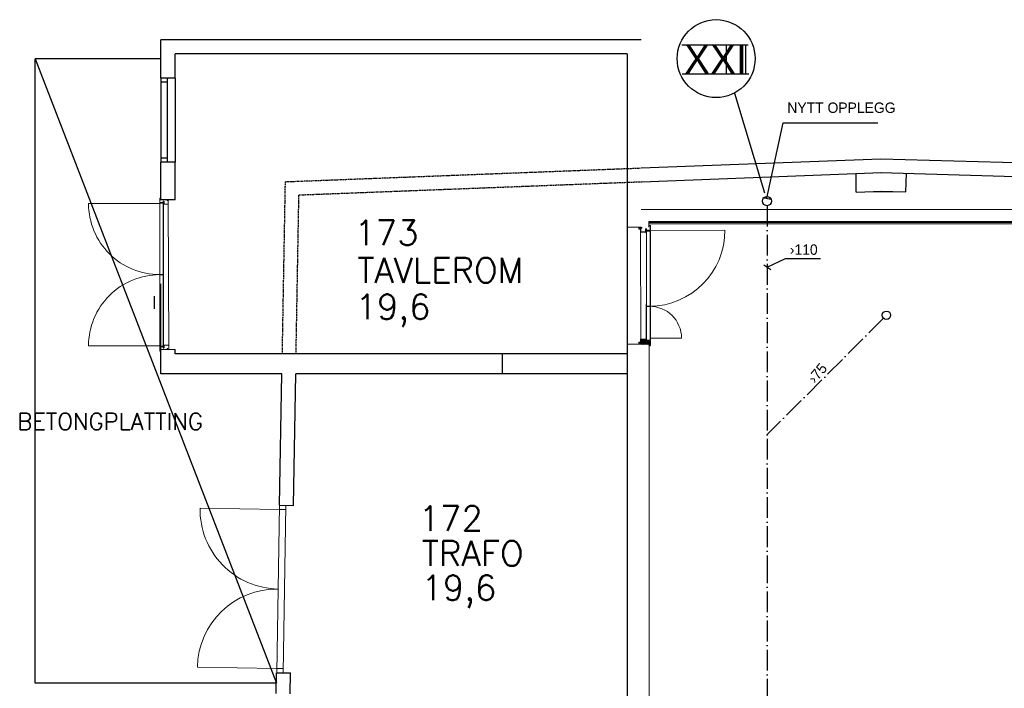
# Model space of a CAD drawing. Header units: millimetres. Extents: x 0 to 84060, y 0 to 52805.
# Tile 6 of 60: x 1987 to 13813, y 44777 to 52805. Entities that reach past the tile are written whole.
import ezdxf

# ---------------------------------------------------------------- set-up
doc = ezdxf.new("R2010")
doc.units = ezdxf.units.MM
doc.header["$LTSCALE"] = 50
doc.header["$MEASUREMENT"] = 0
for name, pattern in [('20601A200D001$0$DASHED2', [0.375, 0.25, -0.125]), ('CENTRUMLINJE', [27, 20, -3, 1, -3]), ('V-SPV', [7, 5, -1, 0, -1])]:
    doc.linetypes.add(name, pattern=pattern)
doc.layers.get('0').update_dxf_attribs({"linetype": 'CONTINUOUS'})
for name, color, linetype in [('20601A200D001$0$00-HEL1', 251, 'CONTINUOUS'), ('20601A200D001$0$243-Dører', 7, 'CONTINUOUS'), ('20601A200D001$0$832-Romtekst', 7, 'CONTINUOUS'), ('20601A200D001$0$A12-HEL1', 251, 'CONTINUOUS'), ('20601A200D001$0$A12-HEL2', 251, 'CONTINUOUS'), ('20601A200D001$0$A12-HEL4', 251, 'CONTINUOUS'), ('20601A200D001$0$A12-SKR1', 251, 'CONTINUOUS'), ('20601A200D001$0$A12-STI1', 251, '20601A200D001$0$DASHED2'), ('V090-', 2, 'CONTINUOUS'), ('V091', 1, 'CONTINUOUS'), ('V091-', 1, 'CONTINUOUS'), ('xref', 7, 'CENTRUMLINJE')]:
    doc.layers.add(name, color=color, linetype=linetype)
for name, color, linetype, lineweight in [('20601A200D001$0$A2-VEGG-fill', 253, 'CONTINUOUS', 18), ('20601A200D001$0$A24', 251, 'CONTINUOUS', 18), ('20601A200D001$0$A862', 7, 'CONTINUOUS', 18)]:
    doc.layers.add(name, color=color, linetype=linetype, lineweight=lineweight)
doc.styles.add('20601A200D001$0$STANDARD', font='ROMANS.SHX')
doc.styles.add('FISO', font='fiso')

# ---------------------------------------------------------------- blocks, each defined once
blk = doc.blocks.new('VUN')
at = {"color": 0}
blk.add_circle((0, 0), 0.5, dxfattribs=at)
blk = doc.blocks.new('*X161')
at = {"color": 0}
blk.add_line((13257, 52114), (13257, 52114), dxfattribs=at)
blk = doc.blocks.new('20601A200D001')
at = {"layer": '20601A200D001$0$A12-HEL2'}
h = blk.add_hatch(dxfattribs=at)
h.set_pattern_fill('NET', color=256, scale=50, angle=23.6076, style=0)
h.set_pattern_definition([(336.390305, (-28466.934, 47208.694), (-2.50315054, -5.72684358), []), (246.390305, (-28466.934, 47208.694), (-5.72684358, 2.50315054), [])])
h.paths.add_polyline_path([(107495.63756, 48934.53724, 1.0000003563), (107506.63756, 48934.53703), (107506.67886, 48945.75471, -0.3569459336), (107508.64512, 48947.35132), (107538.1262, 48947.24279), (107538.12551, 48909.51032), (107452.35378, 48909.51188), (107452.35401, 48922.33717), (107438.51605, 48922.38812, -0.4142135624), (107436.52342, 48924.39547), (107436.67518, 48965.6164, -0.4142135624), (107438.68253, 48967.60903), (107493.68216, 48967.40655, -0.4142135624), (107495.67478, 48965.3992), (107495.63796, 48955.39926)])
h.paths.add_polyline_path([(107550.4167, 48895.19719, -0.4142135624), (107548.40935, 48893.20457), (107538.12521, 48893.24243), (107538.12551, 48909.51032), (107538.1262, 48947.24279), (107548.60815, 48947.2042, -0.4142135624), (107550.60078, 48945.19685)])
at = {"layer": '20601A200D001$0$A2-VEGG-fill'}
blk.add_hatch(color=256, dxfattribs=at).paths.add_polyline_path([(112297.13836, 50370.31516), (126018.98855, 50370.31516), (126015.07826, 50380.31516), (107535.8846, 50380.31516), (107535.8846, 50370.31516), (111789.65812, 50370.31516)], flags=0)
at = {"layer": '20601A200D001$0$00-HEL1'}
for p, q in [((101673.15156, 52333.57851), (100163.82277, 52333.57851)), ((100163.82277, 44839.19927), (100163.82277, 52333.57851)), ((100163.82277, 52333.57851), (103061.78257, 44839.19927)), ((103061.78257, 44839.19927), (100163.82277, 44839.19927))]:
    blk.add_line(p, q, dxfattribs=at)
at = {"layer": '20601A200D001$0$243-Dører', "linetype": 'Continuous', "lineweight": 0, "ltscale": 1000}
for points in [[(101659.32031, 50657.02734), (101659.16406, 50612.02734)], [(101662.02344, 50657.01562), (101661.85938, 50612.01562)], [(101673.08594, 50658.77734), (101663.82812, 50658.80859)], [(101673.08594, 50661.47656), (101663.83594, 50661.50781)], [(101821.14062, 50644.12891), (101668.14844, 50643.55859)], [(101701.42969, 50621.61328), (101701.39062, 50611.51562)], [(101704.125, 50611.87891), (101704.125, 50621.61328)], [(101708.625, 50602.84766), (101708.625, 50621.61328)], [(101711.32812, 50602.83984), (101711.32812, 50621.61328)], [(101750.28125, 50632.59766), (101750.28125, 50644.14062)], [(101750.28125, 50632.59766), (101762.73438, 50632.55078)], [(101750.28906, 50635.29688), (101762.74219, 50635.25391)], [(101767.3125, 48857.06641), (101762.64844, 50643.91406)], [(101659.1875, 50598.05859), (100804.89062, 50598.05859)], [(101659.10938, 50598.52734), (101659.03906, 50577.39062)], [(101659.09375, 49748.23438), (101659.04688, 50580.52734)], [(101660.46094, 50598.51953), (101660.38281, 50577.38672)], [(101660.4375, 49748.25391), (101660.39844, 50580.53125)], [(101699.59375, 50602.87891), (101663.625, 50603.00781)], [(101699.59375, 50601.53125), (101663.625, 50601.66016)], [(101672.64844, 50607.47656), (101663.64844, 50607.50781)], [(101672.65625, 50610.17578), (101663.65625, 50610.21094)], [(101699.60938, 50607.37891), (101672.64844, 50607.47656)], [(101699.60938, 50607.37891), (101672.64844, 50607.47656)], [(101699.625, 50610.08203), (101672.65625, 50610.17578)], [(101702.72656, 50598.36719), (101702.72656, 49747.21875)], [(101704.07812, 50598.36328), (101704.07812, 49747.05859)], [(101708.625, 50602.84766), (101708.59375, 50593.84766)], [(101711.32812, 50602.83984), (101711.29688, 50593.83984)], [(101762.57812, 50589.15234), (101713.07812, 50589.33203)], [(101762.58594, 50591.85547), (101713.08594, 50592.03125)], [(107273.14844, 50314.87109), (107443.14844, 50314.87109)], [(107273.14844, 50314.87109), (107443.14844, 50314.87109)], [(107273.14844, 50314.87109), (107443.14844, 50314.87109)], [(107273.14844, 50314.87109), (107443.14844, 50314.87109)], [(107414.72656, 50296.30078), (107414.67969, 50308.99219)], [(107417.72656, 50296.3125), (107417.67969, 50309.00391)], [(107433.5, 50314.0625), (107419.65625, 50314.01172)], [(107433.50781, 50311.0625), (107419.67188, 50311.01172)], [(107433.57031, 50294.37109), (107419.73438, 50294.32031)], [(107433.57812, 50291.37109), (107419.74219, 50291.32031)], [(107433.50781, 50311.0625), (107433.5, 50314.0625)], [(107433.54688, 50299.97656), (107438.61719, 48909.76562)], [(107433.54688, 50299.97656), (107433.69531, 50258.75781)], [(107433.57812, 50291.37109), (107433.57031, 50294.37109)], [(107436.54688, 50299.98828), (107436.69531, 50258.76953)], [(107452.36719, 50305.04688), (107438.53125, 50304.99609)], [(107452.38281, 50302.04688), (107438.53906, 50301.99609)], [(107452.38281, 50302.04688), (107452.38281, 50314.87109)], [(107495.66406, 50268.98438), (107495.66406, 50289.84375)], [(107495.66406, 50268.98438), (107495.69531, 50258.98438)], [(107498.66406, 50268.99219), (107498.66406, 50289.84375)], [(107498.66406, 50268.99219), (107498.69531, 50258.99219)], [(107503.66406, 50279.03125), (107503.66406, 50289.84375)], [(107506.66406, 50289.84375), (107506.70312, 50278.62891)], [(107508.67188, 50277.03125), (107538.63281, 50277.14062)], [(107508.67969, 50274.03125), (107538.64062, 50274.14062)], [(107508.67969, 50274.03125), (107538.64062, 50274.14062)], [(107508.69531, 50269.03125), (107548.66406, 50269.17578)], [(107508.70312, 50267.53125), (107548.66406, 50267.67578)], [(107538.14844, 50334.13672), (107548.42188, 50334.17578)], [(107538.14844, 50331.13672), (107548.4375, 50331.17578)], [(107538.63281, 50277.14062), (107548.63281, 50277.17578)], [(107538.64062, 50274.14062), (108448.64062, 50277.45703)], [(107538.64062, 50274.14062), (107548.64062, 50274.17578)], [(107550.44531, 50329.18359), (107550.625, 50279.18359)], [(107553.44531, 50329.19531), (107553.625, 50279.19531)], [(107438.70312, 50256.77344), (107493.70312, 50256.97656)], [(107438.71875, 50253.77344), (107493.71875, 50253.97656)], [(107503.71875, 50264.01172), (107503.80469, 50240.52734)], [(107505.21875, 50264.01953), (107505.30469, 50240.53516)], [(107505.22656, 49368.1875), (107505.30469, 50240.53906)], [(107552.17969, 50264.1875), (107552.21094, 49368.89844)], [(107553.67969, 50264.19531), (107553.71094, 49368.83594)], [(101659.1875, 48889.26172), (101659.09375, 49739.14062)], [(101660.53906, 48889.26562), (101660.4375, 49739.08984)], [(101699.67188, 49743.54297), (101663.70312, 49743.67969)], [(101699.67188, 49743.54297), (101663.70312, 49743.67969)], [(101699.66406, 49742.19531), (101663.70312, 49742.32812)], [(101699.67969, 49744.89453), (101663.71094, 49745.02734)], [(101702.72656, 49739.73047), (101702.72656, 48910.55469)], [(101702.80469, 49739.03125), (101702.72656, 49673.83984)], [(101704, 49674.54297), (101704, 48889.42578)], [(101704.15625, 49739.02734), (101704.07812, 49673.83203)], [(107503.60156, 49358.96875), (107503.51562, 49335.48438)], [(107503.64062, 49368.96875), (107503.73438, 49392.45312)], [(107503.69531, 48960.37109), (107503.72656, 49360.04688)], [(107505.10156, 49358.96484), (107505.01562, 49335.48047)], [(107505.14062, 49368.96484), (107505.23438, 49392.44922)], [(107505.19531, 48960.36328), (107505.22656, 49359.86719)], [(107508.61719, 49362.44922), (107548.57812, 49362.29688)], [(107508.625, 49363.94922), (107548.58594, 49363.79688)], [(107508.625, 49363.94922), (107548.58594, 49363.79688)], [(107508.63281, 49365.44922), (107548.59375, 49365.29688)], [(107541.96094, 49364.49219), (107616.96094, 49364.76562)], [(107541.96094, 49364.49219), (107616.96094, 49364.76562)], [(107552.21875, 49358.71484), (107552.22656, 48980.17969)], [(107553.71875, 49358.73438), (107553.72656, 48980.1875)], [(107433.52344, 48924.40625), (107433.67188, 48965.62891)], [(107436.52344, 48924.39453), (107436.67188, 48965.61719)], [(107438.67969, 48967.60938), (107493.67969, 48967.40625)], [(107438.69531, 48970.60938), (107493.69531, 48970.40625)], [(107495.64062, 48955.39844), (107495.67188, 48965.39844)], [(107498.64062, 48955.38672), (107498.67188, 48965.38672)], [(107552.15625, 48960.19141), (107552.24219, 48983.67578)], [(107927.35938, 48981.54688), (107552.22656, 48980.17969)], [(107553.65625, 48960.1875), (107553.74219, 48983.66797)], [(101659.1875, 48889.26172), (100804.89062, 48889.26172)], [(101659.40625, 48830.76172), (101659.24219, 48875.76172)], [(101662.10938, 48830.77344), (101661.94531, 48875.77344)], [(101699.67188, 48886.26172), (101663.70312, 48886.12891)], [(101699.67188, 48884.91406), (101663.71094, 48884.77734)], [(101672.72656, 48880.3125), (101663.72656, 48880.27734)], [(101672.73438, 48877.61328), (101663.73438, 48877.57812)], [(101699.69531, 48880.41406), (101672.72656, 48880.3125)], [(101699.69531, 48880.41406), (101672.72656, 48880.3125)], [(101699.70312, 48877.71484), (101672.73438, 48877.61328)], [(101701.50781, 48866.17969), (101701.46875, 48876.27734)], [(101702.80469, 48889.42578), (101702.72656, 48910.55859)], [(101704.15625, 48889.42969), (101704.07812, 48910.56641)], [(101704.21094, 48875.91406), (101704.21094, 48866.17969)], [(101708.71094, 48884.94531), (101708.67188, 48893.94531)], [(101708.71094, 48884.94531), (101708.71094, 48866.17969)], [(101711.40625, 48884.95703), (101711.375, 48893.95703)], [(101711.40625, 48884.95703), (101711.40625, 48866.17969)], [(101762.65625, 48898.64844), (101713.15625, 48898.46484)], [(101762.66406, 48895.94922), (101713.16406, 48895.76172)], [(101750.36719, 48855.20312), (101762.82031, 48855.25)], [(101750.36719, 48855.20312), (101750.36719, 48843.66016)], [(101750.375, 48852.50391), (101762.82812, 48852.55078)], [(107273.14844, 48909.50781), (107538.14844, 48910.47656)], [(107278.61719, 48909.52734), (107448.61719, 48910.14844)], [(107414.69531, 48928.08594), (107414.64844, 48915.39453)], [(107417.69531, 48928.07422), (107417.64844, 48915.38281)], [(107419.10938, 48914), (107419.10938, 48933.88672)], [(107433.46875, 48910.32422), (107419.63281, 48910.375)], [(107433.48438, 48913.32422), (107419.64844, 48913.375)], [(107433.54688, 48930.01562), (107419.70312, 48930.06641)], [(107433.55469, 48933.01562), (107419.71875, 48933.06641)], [(107433.48438, 48913.32422), (107433.46875, 48910.32422)], [(107433.55469, 48933.01562), (107433.54688, 48930.01562)], [(107452.34375, 48919.33594), (107438.50781, 48919.38672)], [(107452.35156, 48922.33594), (107438.51562, 48922.38672)], [(107452.35156, 48922.33594), (107452.35156, 48909.51172)], [(107495.64062, 48955.39844), (107495.64062, 48934.53906)], [(107498.64062, 48955.38672), (107498.64062, 48934.53906)], [(107503.64062, 48945.35156), (107503.64062, 48934.53516)], [(107506.64062, 48934.53516), (107506.67969, 48945.75391)], [(107508.64844, 48947.35156), (107538.60938, 48947.24219)], [(107508.65625, 48950.35156), (107538.61719, 48950.24219)], [(107508.65625, 48950.35156), (107538.61719, 48950.24219)], [(107508.67188, 48955.35156), (107548.64062, 48955.20312)], [(107508.67969, 48956.85156), (107548.64062, 48956.70312)], [(107515.375, 48950.32812), (107515.39062, 48955.32812)], [(107525.375, 48950.28906), (107525.39062, 48955.28906)], [(107538.125, 48893.24219), (107548.40625, 48893.20312)], [(107538.125, 48890.24219), (107548.39844, 48890.20312)], [(107538.60938, 48947.24219), (107548.60938, 48947.20312)], [(107538.61719, 48950.24219), (107548.61719, 48950.20312)], [(107550.41406, 48895.19531), (107550.60156, 48945.19531)], [(107553.41406, 48895.1875), (107553.60156, 48945.1875)], [(101673.08594, 48828.54297), (101663.82812, 48828.51172)], [(101673.08594, 48825.84375), (101663.83594, 48825.8125)], [(101843.14844, 48843.10938), (101668.14844, 48843.76172)], [(103099.92188, 46973.85938), (103066.42969, 44964.14062)], [(103174.91406, 46972.60938), (103141.41406, 44962.89062)], [(103099.09375, 46923.86719), (102144.22656, 46939.78125)], [(103099.09375, 46923.86719), (103174.07812, 46922.61719)], [(103067.25781, 45014.13281), (102112.39062, 45030.04688)], [(103067.25781, 45014.13281), (103142.25, 45012.88281)]]:
    blk.add_lwpolyline(points, dxfattribs=at)
at = {"layer": '20601A200D001$0$243-Dører', "color": 7, "linetype": 'Continuous', "lineweight": 0, "ltscale": 1000}
for centre, radius, start, end in [((101663.81483, 50657.01332), 4.49454, 89.730936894, 179.821247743), ((101663.8239, 50657.00812), 1.80048, 89.865571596, 179.761167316), ((101706.37891, 50621.61328), 4.94922, 359.999982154, 540.000017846), ((101706.375, 50621.61328), 2.25, 0, 180), ((101659.19196, 50597.96059), 854.30134, 179.993427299, 270.083534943), ((101663.61714, 50598.49997), 4.50785, 89.900134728, 179.652049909), ((101663.6652, 50612.00896), 4.50118, 179.765977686, 269.786595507), ((101663.60845, 50598.51268), 3.14752, 89.698705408, 179.875305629), ((101663.65983, 50612.01139), 1.80046, 179.865301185, 269.886127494), ((101699.59032, 50598.39089), 4.48802, 359.448047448, 449.956161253), ((101699.57915, 50598.38377), 3.14751, 359.555865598, 449.734158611), ((101699.63043, 50611.87343), 4.49457, 269.73160136, 360.069799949), ((101699.63367, 50611.87543), 1.79342, 269.722938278, 348.426591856), ((101713.10166, 50593.83988), 4.50791, 179.901189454, 269.700924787), ((101713.09739, 50593.83175), 1.80054, 179.742458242, 269.635443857), ((107419.68773, 50309.00376), 5.00806, 90.360190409, 180.132384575), ((107419.72118, 50296.31491), 4.99464, 180.162062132, 270.240954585), ((107419.68017, 50309.01124), 2.00049, 90.237531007, 180.210089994), ((107419.71391, 50296.30756), 1.98735, 179.857533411, 270.59008759), ((107438.54817, 50299.99479), 5.00133, 90.193843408, 180.208858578), ((107438.55415, 50299.98887), 2.00728, 90.430699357, 180.016921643), ((107493.78742, 50288.32588), 1.99385, 270.047057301, 360.288987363), ((107501.16406, 50289.84375), 5.5, 0, 180), ((107501.16406, 50289.84375), 2.5, 0, 180), ((107508.65874, 50279.02589), 4.99468, 179.938519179, 270.240250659), ((107508.72006, 50264.02986), 5.00145, 90.283514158, 180.431556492), ((107508.71295, 50264.03691), 3.49436, 90.161110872, 180.541112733), ((107508.65246, 50279.01917), 1.98801, 191.321137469, 270.559654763), ((107538.63934, 50274.14578), 910.00731, 270.209134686, 360.208483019), ((107548.44398, 50329.17445), 5.00138, 0.239009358, 90.253180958), ((107548.43813, 50329.16854), 2.00724, 0.429638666, 90.017982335), ((107548.63116, 50279.16967), 1.99389, 270.047534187, 360.400086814), ((107548.6237, 50279.17708), 5.00133, 270.193843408, 360.208858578), ((107548.6784, 50264.17447), 5.00133, 0.238779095, 90.164237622), ((107548.68538, 50264.18153), 3.49431, 0.097820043, 90.349551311), ((107438.7099, 50258.78811), 5.01468, 180.346138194, 270.101133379), ((107438.70248, 50258.78063), 2.0072, 180.316892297, 270.018496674), ((107493.70147, 50258.97045), 1.99389, 270.047534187, 360.400086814), ((107493.7074, 50258.96454), 4.98799, 270.130359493, 360.317611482), ((101659.19196, 48889.35972), 854.30134, 89.916465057, 180.006572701), ((101663.68867, 49739.17851), 4.5012, 89.816015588, 179.786098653), ((101663.72666, 49748.18754), 4.50791, 179.901189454, 269.700924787), ((101663.68658, 49739.18063), 3.14754, 89.698846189, 179.803859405), ((101663.72445, 49748.18146), 3.15415, 179.819403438, 269.754607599), ((101699.65729, 49739.0478), 3.14752, 359.485433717, 449.876771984), ((101699.6888, 49748.04081), 4.49788, 269.784355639, 347.386440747), ((101699.6484, 49739.03512), 4.50791, 359.702519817, 449.701688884), ((101699.69668, 49748.03148), 3.137, 269.689713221, 344.984549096), ((107508.60953, 49358.94127), 5.00798, 89.822952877, 179.864322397), ((107508.64188, 49368.95059), 5.0014, 179.568180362, 269.806618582), ((107508.6025, 49358.94831), 3.50094, 89.759568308, 179.921235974), ((107508.6482, 49368.95681), 3.50763, 179.67741631, 269.748674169), ((107508.46607, 49348.61623), 1.99514, 191.033995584, 269.852591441), ((107508.5965, 49379.26601), 2.01524, 90.07816456, 168.041043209), ((107543.36038, 48980.14553), 384.00155, 0.209091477, 90.20880709), ((107548.57609, 49358.80261), 3.49427, 359.713842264, 449.966605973), ((107548.59477, 49368.81159), 5.01472, 269.89907002, 359.608739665), ((107548.56902, 49358.79557), 5.00133, 359.791141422, 449.806156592), ((107548.59513, 49368.81121), 3.51434, 269.977451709, 359.575176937), ((107438.68648, 48965.59466), 5.01472, 89.89907002, 179.608739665), ((107438.67906, 48965.60214), 2.00724, 89.982017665, 179.570361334), ((107493.67803, 48965.41236), 1.99389, 359.599913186, 449.952465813), ((107493.68395, 48965.41824), 4.98803, 359.637972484, 449.869452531), ((101663.70198, 48889.29192), 4.51458, 180.383283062, 270.113641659), ((101663.73666, 48875.78283), 4.49452, 90.128728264, 180.269157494), ((101663.68658, 48889.2764), 3.14754, 180.196140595, 270.301153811), ((101663.73242, 48875.79093), 1.78719, 89.937347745, 180.560873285), ((101699.66184, 48889.40861), 4.49456, 270.127971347, 360.467819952), ((101699.65725, 48889.40925), 3.14757, 270.266261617, 360.514226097), ((101699.70312, 48875.90625), 4.50782, 0.099299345, 90.099299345), ((101699.7124, 48875.92316), 1.7917, 11.401162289, 90.296681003), ((101706.45703, 48866.17969), 4.94922, 179.999982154, 360.000017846), ((101706.46094, 48866.17969), 2.25, 180, 360), ((101713.17302, 48893.9637), 4.50118, 90.213404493, 180.234022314), ((101713.09733, 48867.5433), 1.80046, 90.113872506, 180.134698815), ((101713.17551, 48893.96124), 1.80051, 90.364256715, 180.133964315), ((107419.64973, 48915.3763), 5.00133, 179.791141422, 269.806156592), ((107419.70992, 48928.05169), 5.01472, 89.89907002, 179.608739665), ((107419.65564, 48915.38219), 2.0072, 179.982197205, 269.79442772), ((107419.7025, 48928.05917), 2.00724, 89.982017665, 179.570361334), ((107438.53141, 48924.39465), 5.00799, 179.867267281, 269.730030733), ((107438.51728, 48924.38061), 1.99389, 179.599913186, 269.952465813), ((107501.14063, 48934.53906), 5.5, 180.000007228, 359.959299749), ((107501.14063, 48934.53906), 2.5, 180.000034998, 359.910440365), ((107508.63531, 48945.35692), 4.99468, 89.759749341, 180.061480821), ((107508.6966, 48960.35291), 5.00141, 179.612647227, 269.716711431), ((107508.68949, 48960.34585), 3.4943, 179.521966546, 269.839291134), ((107508.62902, 48945.36364), 1.98801, 89.440345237, 168.678862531), ((107548.41278, 48895.20441), 5.00131, 269.835642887, 359.806259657), ((107548.42672, 48895.19037), 1.98735, 269.40991241, 360.142466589), ((107548.60772, 48945.20924), 1.99389, 359.599913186, 449.952465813), ((107548.60028, 48945.20185), 5.00131, 359.835642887, 449.806259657), ((107548.66194, 48960.19737), 3.49431, 269.650448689, 359.902179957), ((107548.65497, 48960.20441), 5.00131, 269.835642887, 359.806259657), ((101663.81482, 48830.30697), 4.49452, 180.128728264, 270.269157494), ((101663.8239, 48830.31219), 1.80048, 180.238832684, 270.134428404), ((103099.07233, 46923.84647), 954.97873, 179.043918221, 269.046446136), ((103067.26354, 45014.12702), 955.00562, 89.045062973, 179.044840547)]:
    blk.add_arc(centre, radius, start, end, dxfattribs=at)
at = {"layer": '20601A200D001$0$A12-HEL1'}
for p, q in [((101673.15156, 52103.57851), (101673.15156, 51093.57851)), ((101748.15156, 52053.57851), (101673.15156, 52053.57851)), ((101748.15156, 52103.57851), (101748.15156, 51093.57851)), ((101843.15156, 52103.57851), (101843.15156, 51093.57851)), ((101748.15156, 51143.57851), (101673.15156, 51143.57851))]:
    blk.add_line(p, q, dxfattribs=at)
at = {"layer": '20601A200D001$0$A12-HEL2', "color": 7, "linetype": 'Continuous', "lineweight": 0, "ltscale": 1000}
for points in [[(110023.14844, 50734.0625), (110623.14844, 50737.03516)], [(125924.52344, 50527.00391), (107443.14844, 50527.00391)], [(125933.3125, 50377.00391), (107535.89062, 50377.00391)], [(107535.89062, 50314.87109), (107535.89062, 50377.00391)], [(107538.14844, 48910.47656), (107538.14844, 43503.57812)]]:
    blk.add_lwpolyline(points, dxfattribs=at)
at = {"layer": '20601A200D001$0$A12-HEL4'}
for p, q in [((107443.15156, 52563.57851), (101673.15156, 52563.57851)), ((101673.15156, 52103.57851), (101673.15156, 52563.57851)), ((107273.15156, 52393.57851), (101843.15156, 52393.57851)), ((101843.15156, 52103.57851), (101843.15156, 52393.57851)), ((107273.15156, 52393.57851), (107273.15156, 43508.42149)), ((101843.15156, 52103.57851), (101673.15156, 52103.57851)), ((101843.15156, 51093.57851), (101673.15156, 51093.57851)), ((101673.15156, 50643.57851), (101673.15156, 51093.57851)), ((101843.15156, 50643.57851), (101843.15156, 51093.57851)), ((107443.15156, 51024.82766), (110323.15156, 51135.92618)), ((110323.15156, 51135.92618), (126217.51927, 50673.66745)), ((107449.51185, 50859.95029), (110329.51185, 50971.04881)), ((110023.15156, 50734.06334), (110023.15156, 50959.23069)), ((110318.35486, 50970.99591), (126011.33522, 50514.59417)), ((110623.15156, 50737.03632), (110629.69251, 50961.94123)), ((110023.15156, 50734.06334), (110338.18497, 50746.21603)), ((110311.81391, 50746.09101), (110623.15156, 50737.03632)), ((101843.15156, 50643.57851), (101673.15156, 50643.57851)), ((101843.15156, 50643.57851), (101673.15156, 50643.57851)), ((101673.15156, 48553.57851), (101673.15156, 49633.57851)), ((101594.72068, 49486.92649), (101594.72068, 49333.92649)), ((101843.15156, 48793.57851), (101843.15156, 48843.10787)), ((107273.15156, 48793.57851), (101843.15156, 48793.57851)), ((105773.15156, 48793.57851), (105773.15156, 48553.57851)), ((103128.14916, 48553.57851), (101673.15156, 48553.57851)), ((103099.92358, 46973.86009), (103128.14916, 48553.57851)), ((103264.90078, 46971.11047), (103293.1755, 48553.57851)), ((107273.15156, 48553.57851), (103293.1755, 48553.57851)), ((103099.92358, 46973.86009), (103264.90078, 46971.11047)), ((103059.54949, 44714.21913), (103064.01565, 44964.17941)), ((103066.42823, 44964.1392), (103228.99286, 44961.42979)), ((103224.5267, 44711.46951), (103228.99286, 44961.42979))]:
    blk.add_line(p, q, dxfattribs=at)
at = {"layer": '20601A200D001$0$A12-STI1'}
for p, q in [((103169.35843, 50859.96235), (107443.15156, 51024.82766)), ((103132.43736, 48793.57851), (103169.35843, 50859.96235)), ((103331.54622, 50701.09616), (107449.51185, 50859.95029)), ((103297.46369, 48793.57851), (103331.54622, 50701.09616))]:
    blk.add_line(p, q, dxfattribs=at)
at = {"layer": '20601A200D001$0$A24'}
for p, q in [((126015.07826, 50380.31516), (107535.8846, 50380.31516)), ((107535.8846, 50370.31516), (126008.25121, 50370.31516))]:
    blk.add_line(p, q, dxfattribs=at)
at = {"layer": '20601A200D001$0$A862'}
blk.add_line((107538.14241, 50355.31516), (125946.96062, 50355.31516), dxfattribs=at)
at = {"layer": '20601A200D001$0$A12-SKR1'}
blk.add_blockref('*X161', (88418.15156, -1257.00236), dxfattribs=at)
at = {"layer": '20601A200D001$0$832-Romtekst', "color": 7, "linetype": 'Continuous', "style": '20601A200D001$0$STANDARD'}
for s, height, p in [('173', 300, (103997.59375, 50097.87267)), ('TAVLEROM', 300, (104033.78906, 49646.22147)), ('19,6', 300, (104011.92274, 49208.36123)), ('BETONGPLATTING', 200, (99949.67188, 47880.28906)), ('172', 300, (104770.47656, 46667.60647)), ('TRAFO', 300, (104809.04688, 46246.26562)), ('19,6', 300, (104803.17969, 45833.3812))]:
    blk.add_text(s, height=height, dxfattribs=at).set_placement(p)

msp = doc.modelspace()

# ---------------------------------------------------------------- linework, layer by layer
at = {"layer": 'V090-', "linetype": 'V-SPV'}
for p, q in [((10964, 50573), (10964, 46290)), ((12363, 49222), (10964, 47823)), ((10964, 46290), (10964, 43928))]:
    msp.add_line(p, q, dxfattribs=at)
at = {"layer": 'V091', "color": 3}
for p, q in [((9940, 52505), (10735, 52505)), ((10474, 52505), (10474, 52155)), ((10706, 52505), (10706, 52155)), ((9945, 52155), (10743, 52155))]:
    msp.add_line(p, q, dxfattribs=at)
at = {"layer": 'V091'}
msp.add_line((10572, 51925), (10934, 50726), dxfattribs=at)
msp.add_circle((10352, 52338), 468, dxfattribs=at)
at = {"layer": 'V091-'}
for p, q in [((10960, 50662), (11157, 51566)), ((11157, 51566), (12295, 51566)), ((10911, 50672), (11009, 50651)), ((10967, 49832), (11187, 49938)), ((11187, 49938), (11605, 49938)), ((10926, 49860), (11009, 49804))]:
    msp.add_line(p, q, dxfattribs=at)

# ---------------------------------------------------------------- block references
at = {"layer": 'V090-', "color": 1}
for p, xscale, yscale, zscale in [((10964, 50627), 110, 110, 110), ((12398, 49257), 100, 100, 100)]:
    msp.add_blockref('VUN', p, dxfattribs=dict(at, xscale=xscale, yscale=yscale, zscale=zscale))
at = {"layer": 'xref'}
msp.add_blockref('20601A200D001', (-97991, 0), dxfattribs=at)

# ---------------------------------------------------------------- texts
at = {"layer": 'V091', "color": 3, "style": 'FISO'}
msp.add_text('XXI', height=350, dxfattribs=at).set_placement((9967, 52155))
at = {"layer": 'V091-', "color": 1, "style": 'FISO'}
for s, p in [('NYTT OPPLEGG', (11207, 51686)), ('›110', (11237, 49982))]:
    msp.add_text(s, height=125, dxfattribs=at).set_placement(p)
msp.add_text('›75', height=125, rotation=50, dxfattribs=at).set_placement((11540, 48429))

doc.saveas('drawing.dxf')
